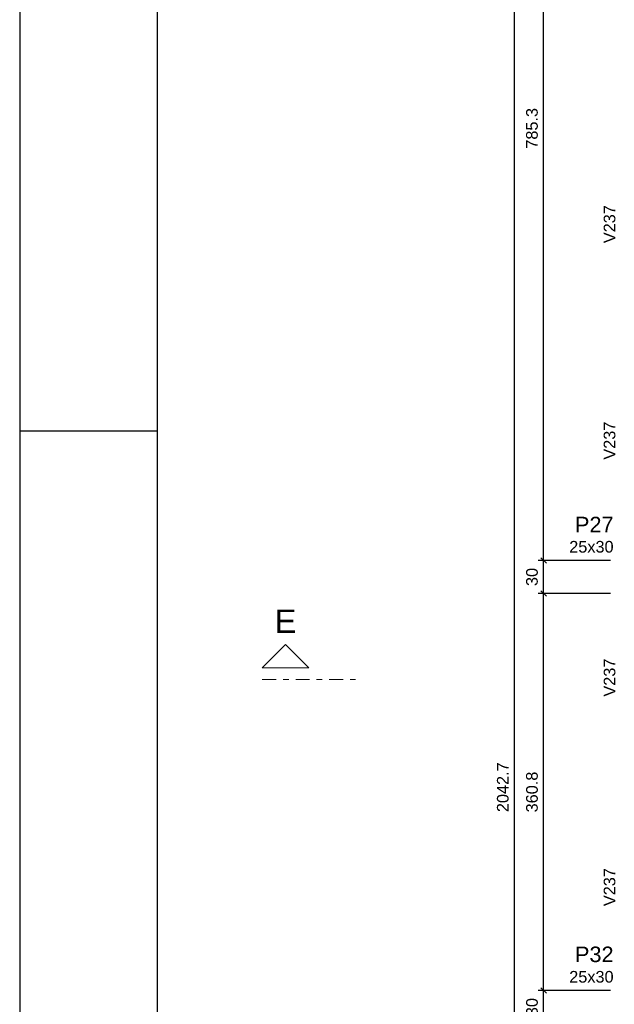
# Model space of a CAD drawing. Header units: millimetres. Extents: x 0 to 119, y 0 to 84.
# Tile 10 of 42: x 0 to 11, y 49 to 67. Entities that reach past the tile are written whole.
import ezdxf

# ---------------------------------------------------------------- set-up
doc = ezdxf.new("R2010")
doc.units = ezdxf.units.MM
doc.header["$MEASUREMENT"] = 0
doc.linetypes.add('DASHDOT', pattern=[2.54, 1.27, -0.635, 0, -0.635])
doc.linetypes.add('NULL', pattern=[0])
doc.layers.get('0').update_dxf_attribs({"lineweight": 18})
for name, color, linetype, lineweight in [('FO-Cortes', 9, 'DASHDOT', 5), ('FO-Cotas', 5, 'Continuous', 5), ('FO-Textos das vigas', 7, 'Continuous', 5), ('FO-Textos dos pilares', 7, 'Continuous', 5)]:
    doc.layers.add(name, color=color, linetype=linetype, lineweight=lineweight)
doc.layers.add('SEDUC_MARF', color=1, linetype='Continuous')
doc.layers.add('SEDUC_MARGG', color=7, linetype='Continuous')
doc.styles.add('Arial', font='txt')
doc.dimstyles.new('UM_50.000000', dxfattribs={"dimtxt": 0.18, "dimasz": 0.1, "dimexe": 0.1, "dimexo": 0.2, "dimgap": 0, "dimtad": 1, "dimtih": 1, "dimtoh": 1, "dimdec": 1, "dimlfac": 50, "dimzin": 0, "dimdsep": 46, "dimtxsty": 'Standard', "dimcen": 0.09, "dimdle": 0.1, "dimadec": 1, "dimazin": 2, "dimtfac": 1, "dimtdec": 4, "dimtofl": 0, "dimtmove": 0, "dimatfit": 3, "dimfxl": 1, "dimtolj": 1, "dimarcsym": 0})

# ---------------------------------------------------------------- blocks, each defined once
blk = doc.blocks.new('_Oblique')
at = {"color": 0, "linetype": 'ByBlock', "lineweight": -2}
blk.add_line((-0.5, -0.5), (0.5, 0.5), dxfattribs=at)
blk = doc.blocks.new('*D47')
at = {"layer": 'Defpoints', "color": 0}
for p in [(9.525, 49.227), (10.937, 49.227), (10.937, 48.627)]:
    blk.add_point(p, dxfattribs=at)
at = {"layer": 'FO-Cotas', "color": 0, "lineweight": -2}
for p, q in [((10.737, 49.227), (9.425, 49.227)), ((9.525, 48.527), (9.525, 49.327)), ((10.737, 48.627), (9.425, 48.627))]:
    blk.add_line(p, q, dxfattribs=at)
at = {"layer": 'FO-Cotas', "color": 0, "lineweight": -2, "xscale": 0.1, "yscale": 0.1, "zscale": 0.1}
for p, rotation in [((9.525, 49.227), 90), ((9.525, 48.627), 270)]:
    blk.add_blockref('_Oblique', p, dxfattribs=dict(at, rotation=rotation))
at = {"layer": 'FO-Cotas', "color": 7, "insert": (9.313, 48.927), "char_height": 0.2118, "attachment_point": 5, "rotation": 90, "style": 'Arial'}
blk.add_mtext('\\A1;30', dxfattribs=at)
blk = doc.blocks.new('*D48')
at = {"layer": 'Defpoints', "color": 0}
for p in [(9.525, 56.443), (10.937, 56.443), (10.937, 49.227)]:
    blk.add_point(p, dxfattribs=at)
at = {"layer": 'FO-Cotas', "color": 0, "lineweight": -2}
for p, q in [((10.737, 56.443), (9.425, 56.443)), ((9.525, 49.127), (9.525, 56.543)), ((10.737, 49.227), (9.425, 49.227))]:
    blk.add_line(p, q, dxfattribs=at)
at = {"layer": 'FO-Cotas', "color": 0, "lineweight": -2, "xscale": 0.1, "yscale": 0.1, "zscale": 0.1}
for p, rotation in [((9.525, 56.443), 90), ((9.525, 49.227), 270)]:
    blk.add_blockref('_Oblique', p, dxfattribs=dict(at, rotation=rotation))
at = {"layer": 'FO-Cotas', "color": 7, "insert": (9.313, 52.835), "char_height": 0.2118, "attachment_point": 5, "rotation": 90, "style": 'Arial'}
blk.add_mtext('\\A1;360.8', dxfattribs=at)
blk = doc.blocks.new('*D49')
at = {"layer": 'Defpoints', "color": 0}
for p in [(9.525, 57.043), (10.937, 57.043), (10.937, 56.443)]:
    blk.add_point(p, dxfattribs=at)
at = {"layer": 'FO-Cotas', "color": 0, "lineweight": -2}
for p, q in [((9.525, 56.343), (9.525, 57.143)), ((10.737, 57.043), (9.425, 57.043)), ((10.737, 56.443), (9.425, 56.443))]:
    blk.add_line(p, q, dxfattribs=at)
at = {"layer": 'FO-Cotas', "color": 0, "lineweight": -2, "xscale": 0.1, "yscale": 0.1, "zscale": 0.1}
for p, rotation in [((9.525, 57.043), 90), ((9.525, 56.443), 270)]:
    blk.add_blockref('_Oblique', p, dxfattribs=dict(at, rotation=rotation))
at = {"layer": 'FO-Cotas', "color": 7, "insert": (9.313, 56.743), "char_height": 0.2118, "attachment_point": 5, "rotation": 90, "style": 'Arial'}
blk.add_mtext('\\A1;30', dxfattribs=at)
blk = doc.blocks.new('*D50')
at = {"layer": 'Defpoints', "color": 0}
for p in [(9.525, 72.749), (10.937, 72.749), (10.937, 57.043)]:
    blk.add_point(p, dxfattribs=at)
at = {"layer": 'FO-Cotas', "color": 0, "lineweight": -2}
for p, q in [((9.525, 56.943), (9.525, 72.849)), ((10.737, 72.749), (9.425, 72.749)), ((10.737, 57.043), (9.425, 57.043))]:
    blk.add_line(p, q, dxfattribs=at)
at = {"layer": 'FO-Cotas', "color": 0, "lineweight": -2, "xscale": 0.1, "yscale": 0.1, "zscale": 0.1}
for p, rotation in [((9.525, 72.749), 90), ((9.525, 57.043), 270)]:
    blk.add_blockref('_Oblique', p, dxfattribs=dict(at, rotation=rotation))
at = {"layer": 'FO-Cotas', "color": 7, "insert": (9.313, 64.896), "char_height": 0.2118, "attachment_point": 5, "rotation": 90, "style": 'Arial'}
blk.add_mtext('\\A1;785.3', dxfattribs=at)
blk = doc.blocks.new('*D54')
at = {"layer": 'Defpoints', "color": 0}
for p in [(8.995, 73.349), (10.937, 73.349), (10.937, 32.496)]:
    blk.add_point(p, dxfattribs=at)
at = {"layer": 'FO-Cotas', "color": 0, "lineweight": -2}
for p, q in [((8.995, 32.396), (8.995, 73.449)), ((10.737, 73.349), (8.895, 73.349)), ((10.737, 32.496), (8.895, 32.496))]:
    blk.add_line(p, q, dxfattribs=at)
at = {"layer": 'FO-Cotas', "color": 0, "lineweight": -2, "xscale": 0.1, "yscale": 0.1, "zscale": 0.1}
for p, rotation in [((8.995, 73.349), 90), ((8.995, 32.496), 270)]:
    blk.add_blockref('_Oblique', p, dxfattribs=dict(at, rotation=rotation))
at = {"layer": 'FO-Cotas', "color": 7, "insert": (8.783, 52.922), "char_height": 0.2118, "attachment_point": 5, "rotation": 90, "style": 'Arial'}
blk.add_mtext('\\A1;2042.7', dxfattribs=at)

msp = doc.modelspace()

# ---------------------------------------------------------------- linework, layer by layer
at = {"layer": 'FO-Cortes', "ltscale": 0.2}
msp.add_line((4.4092, 54.8803), (6.1036, 54.8803), dxfattribs=at)
at = {"layer": 'FO-Cortes', "linetype": 'Continuous', "ltscale": 0.2}
msp.add_lwpolyline([(4.4092, 55.0921), (5.2564, 55.0921), (4.8328, 55.5157), (4.4092, 55.0921)], close=True, dxfattribs=at)
at = {"layer": 'SEDUC_MARF'}
msp.add_line((0, 59.4), (2.5, 59.4), dxfattribs=at)
msp.add_lwpolyline([(118.9, 84.1), (0, 84.1), (0, 0), (118.9, 0)], close=True, dxfattribs=at)
at = {"layer": 'SEDUC_MARGG'}
msp.add_lwpolyline([(2.5, 1), (117.9, 1), (117.9, 83.1), (2.5, 83.1), (2.5, 1)], dxfattribs=at)

# ---------------------------------------------------------------- texts
at = {"layer": 'FO-Cortes', "linetype": 'NULL', "ltscale": 0.2, "insert": (4.833, 55.7273), "char_height": 0.4236, "width": 0.773711, "attachment_point": 8, "line_spacing_factor": 0.798, "style": 'Arial'}
msp.add_mtext('E', dxfattribs=at)
at = {"layer": 'FO-Textos das vigas', "linetype": 'NULL', "char_height": 0.2118, "width": 1.354561, "attachment_point": 8, "rotation": 90.00021, "line_spacing_factor": 0.798, "style": 'Arial'}
for insert in [(10.8311, 63.1545), (10.8311, 59.2205), (10.8311, 54.9145), (10.8311, 51.1065)]:
    msp.add_mtext('V237', dxfattribs=dict(at, insert=insert))
at = {"layer": 'FO-Textos dos pilares', "linetype": 'NULL', "attachment_point": 9, "line_spacing_factor": 0.798, "style": 'Arial'}
for s, insert, char_height, width in [('P27', (10.796, 57.5547), 0.2824, 1.387852), ('25x30', (10.796, 57.1834), 0.2118, 1.580273), ('P32', (10.796, 49.7397), 0.2824, 1.387852), ('25x30', (10.796, 49.3684), 0.2118, 1.580273)]:
    msp.add_mtext(s, dxfattribs=dict(at, insert=insert, char_height=char_height, width=width))

# ---------------------------------------------------------------- dimensions: what is measured, and where the dimension line sits
at = {"layer": 'FO-Cotas'}
for base, p1, p2, picture, middle in [((8.9951433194, 73.3485160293), (10.9366433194, 32.4955160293), (10.9366433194, 73.3485160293), '*D54', (8.7833433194, 52.9220160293)), ((9.5246, 72.7485), (10.9366, 57.0425), (10.9366, 72.7485), '*D50', (9.3128, 64.8955)), ((9.5246, 57.0425), (10.9366, 56.4425), (10.9366, 57.0425), '*D49', (9.3128, 56.7425)), ((9.5246, 56.4425), (10.9366, 49.2271), (10.9366, 56.4425), '*D48', (9.3128, 52.8348)), ((9.5246, 49.2271), (10.9366, 48.6271), (10.9366, 49.2271), '*D47', (9.3128, 48.9271))]:
    dim = msp.add_linear_dim(base=base, p1=p1, p2=p2, angle=90, dimstyle='UM_50.000000', override={"dimtxt": 0.2118, "dimasz": 0.1, "dimexe": 0.1, "dimexo": 0.2, "dimtad": 1, "dimtih": 0, "dimtoh": 0, "dimdec": 1, "dimlfac": 50, "dimzin": 8, "dimtxsty": 'Arial', "dimblk": 'Oblique', "dimblk1": 'Oblique', "dimblk2": 'Oblique', "dimsah": 1, "dimdle": 0.1, "dimse1": 0, "dimse2": 0, "dimclrt": 7, "dimadec": 1, "dimazin": 3, "dimtmove": 2, "dimldrblk": 'Oblique'}, dxfattribs=at)
    dim.commit()
    dim.dimension.update_dxf_attribs({"geometry": picture, "text_midpoint": middle, "dimtype": 160, "text_rotation": 90})

doc.saveas('drawing.dxf')
